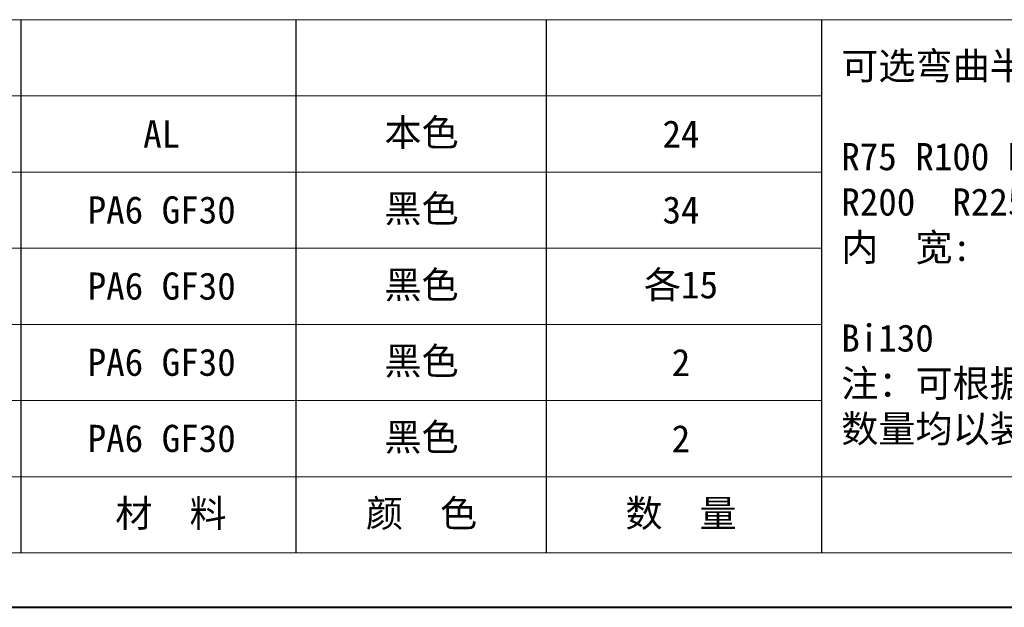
# Model space of a CAD drawing. Header units: millimetres. Extents: x -765 to 710, y 139 to 1172.
# Tile 2 of 76: x -357 to -42, y 139 to 327. Entities that reach past the tile are written whole.
import ezdxf

# ---------------------------------------------------------------- set-up
doc = ezdxf.new("R2010")
doc.units = ezdxf.units.MM
doc.layers.add('标注线', color=7, linetype='Continuous', lineweight=15)
doc.styles.add('样式 6', font='仿宋_GB2312.ttf')

msp = doc.modelspace()

# ---------------------------------------------------------------- linework, layer by layer
at = {"color": 7, "lineweight": 15}
for p, q in [((-677.632, 326.635), (-100.309, 326.635)), ((-677.632, 302.288), (-100.309, 302.288)), ((-677.632, 277.941), (-100.309, 277.941)), ((-677.632, 253.594), (-100.309, 253.594)), ((-677.632, 229.247), (-100.309, 229.247)), ((-677.632, 204.9), (-100.309, 204.9)), ((-677.632, 180.552), (52.782, 180.552))]:
    msp.add_line(p, q, dxfattribs=at)
at = {"color": 7}
for p, q in [((-356.262, 156.205), (-356.262, 326.635)), ((-268.295, 156.205), (-268.295, 326.635)), ((-188.276, 156.205), (-188.276, 326.635)), ((-100.309, 156.205), (-100.309, 326.635))]:
    msp.add_line(p, q, dxfattribs=at)
at = {"color": 7, "lineweight": 13}
for p, q in [((-100.309, 326.635), (678.851, 326.635)), ((-677.632, 156.205), (52.782, 156.205))]:
    msp.add_line(p, q, dxfattribs=at)
at = {"color": 7, "lineweight": 40}
msp.add_line((-764.586, 138.815), (696.242, 138.815), dxfattribs=at)

# ---------------------------------------------------------------- texts
at = {"layer": '标注线', "color": 7, "lineweight": 18, "char_height": 6.26069, "style": '样式 6'}
for s, insert, width, attachment_point in [('{\\H1.389x;可选弯曲半径:\\P\\PR75 R100 R125 R150 R175\\PR200  R225  R250  R300\\P内  宽:\\P\\PBi130\\P注：可根据客户要求定制,\\P数量均以装配1m计算.}', (-94.089, 253.364), 188.10983, 4), ('{\\H1.389x;AL}', (-311.304, 290.115), 49.29942, 5), ('{\\H1.389x;本色}', (-228.255, 290.115), 41.73793, 5), ('{\\H1.389x;24}', (-145.316, 290.115), 41.73793, 5), ('{\\H1.389x;PA6 GF30}', (-311.304, 265.767), 49.29942, 5), ('{\\H1.389x;黑色}', (-228.255, 265.767), 41.73793, 5), ('{\\H1.389x;34}', (-145.316, 265.767), 41.73793, 5), ('{\\H1.389x;PA6 GF30}', (-311.304, 241.42), 49.29942, 5), ('{\\H1.389x;黑色}', (-228.255, 241.42), 41.73793, 5), ('{\\H1.389x;各15}', (-145.316, 241.42), 41.73793, 5), ('{\\H1.389x;PA6 GF30}', (-311.304, 217.073), 49.29942, 5), ('{\\H1.389x;黑色}', (-228.255, 217.073), 41.73793, 5), ('{\\H1.389x;2}', (-145.316, 217.073), 41.73793, 5), ('{\\H1.389x;PA6 GF30}', (-311.304, 192.726), 49.29942, 5), ('{\\H1.389x;黑色}', (-228.255, 192.726), 41.73793, 5), ('{\\H1.389x;2}', (-145.316, 192.726), 41.73793, 5), ('{\\H1.389x; 材  料}', (-311.304, 168.379), 49.29942, 5), ('{\\H1.389x;颜  色}', (-228.255, 168.379), 41.73793, 5), ('{\\H1.389x;数  量}', (-145.316, 168.379), 41.73793, 5)]:
    msp.add_mtext(s, dxfattribs=dict(at, insert=insert, width=width, attachment_point=attachment_point))

doc.saveas('drawing.dxf')
